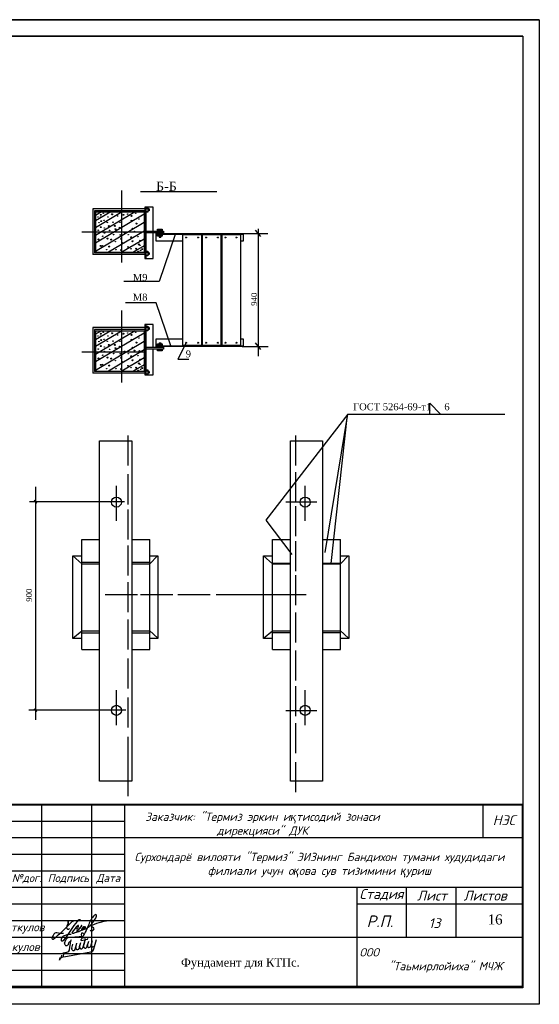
# Model space of a CAD drawing. Extents: x 10527 to 38813, y 13847 to 37526.
# Tile 11 of 256: x 35895 to 36052, y 31971 to 32268. Entities that reach past the tile are written whole.
import ezdxf

# ---------------------------------------------------------------- set-up
doc = ezdxf.new("R2010")
doc.units = 0
doc.header["$LTSCALE"] = 0.5
doc.header["$MEASUREMENT"] = 0
doc.layers.add('(004) Точки рельефа', color=7, linetype='Continuous')
doc.layers.add('GEODS_POINT_GRID#_B', color=7, linetype='Continuous', true_color=0x000000)
doc.styles.add('ISOCPEUR', font='isocpeui.ttf', dxfattribs={"height": 300})
doc.styles.add('OOO-Kazar', font='isocpeur.ttf', dxfattribs={"height": 300})
doc.styles.get("Standard").update_dxf_attribs({"font": 'times.ttf'})

# ---------------------------------------------------------------- blocks, each defined once
blk = doc.blocks.new('CrossCoord_m1')
at = {"layer": 'GEODS_POINT_GRID#_B', "color": 3, "lineweight": 20, "true_color": 0x00ff00, "flags": 128}
for points in [[(-3, 0), (3, 0)], [(0, 3), (0, -3)]]:
    blk.add_lwpolyline(points, dxfattribs=at)
blk = doc.blocks.new('енаеар')
at = {"color": 5, "lineweight": 30, "ltscale": 100}
for points in [[(2775756, -500781), (2775800, -500660, -0.26657), (2775930, -500600), (2776320, -500570)], [(2775905, -500732, 0.104122), (2775865, -500812), (2775861, -500833)], [(2776388, -500654, 0.666286), (2776257, -500677, 0.666286)], [(2775729, -501198), (2776546, -501043, 0.273537), (2776637, -500959)]]:
    blk.add_lwpolyline(points, format="xyb", dxfattribs=at)
for points in [[(2775901, -500990), (2775947, -500710), (2775960, -500670)], [(2776070, -500970), (2776123, -500790)], [(2776079, -500940), (2776122, -500790)], [(2776089, -500910), (2776123, -500790)], [(2776190, -500947), (2776242, -500768)], [(2776201, -500910), (2776242, -500768)], [(2776208, -500888), (2776242, -500768)], [(2776250, -500700), (2776444, -500663), (2776454, -500633)], [(2776250, -500700), (2776258, -500673)], [(2776309, -500925), (2776362, -500745)], [(2776322, -500881), (2776362, -500745)], [(2776328, -500865), (2776388, -500654)], [(2776429, -500902), (2776482, -500722)], [(2776439, -500870), (2776481, -500722)], [(2776549, -500879), (2776601, -500700)], [(2776637, -500959), (2776719, -500679)], [(2775700, -501080), (2775820, -501060)], [(2775969, -500933), (2776003, -500813)], [(2775599, -501298), (2775618, -501214)], [(2775652, -501232), (2775671, -501148)], [(2775707, -501203), (2775727, -501119)]]:
    blk.add_lwpolyline(points, dxfattribs=at)
for centre, radius, start, end in [((2775812, -500800), 59.1, 161.6617, 325.8915), ((2775802, -500957), 104, 279.6859, 0.1623), ((2776020, -500950), 53.9, 161.5651, 349.2094), ((2776140, -500927), 53.9, 161.5651, 349.2094), ((2776259, -500905), 53.9, 161.5651, 349.2094), ((2776379, -500882), 53.9, 161.5651, 349.2094), ((2776499, -500859), 53.9, 161.5651, 349.2094), ((2776617, -500839), 53.9, 161.5651, 349.2094), ((2775765, -501379), 185, 101.288, 153.8492)]:
    blk.add_arc(centre, radius, start, end, dxfattribs=at)
blk = doc.blocks.new('2 Лайло')
at = {"color": 5, "lineweight": 30, "ltscale": 100}
for points in [[(2832060, -890130, 0.1143931), (2827090, -891320, 0.3411049), (2825820, -893870, 0.4432524), (2826770, -894100, 0.1151467), (2829770, -890870, -0.0427712), (2837000, -880930, -0.8952041), (2837670, -881260), (2837486, -881633)], [(2835430, -886930, 0.0997963), (2836784, -884956, 0.6711848), (2836459, -884556, 0.0918061), (2832640, -889070, 0.5697863), (2833090, -889446, 0.0924959), (2835880, -888310), (2838831, -884881, 1.0487229), (2838510, -884610, -0.0635172), (2835665, -887964, 0.749315), (2836129, -888489, 0.0576825), (2838940, -887230, 0.1188076), (2840300, -885630, 0.66771), (2839952, -885334, 0.0569221), (2838703, -886803, 0.8788279), (2839173, -887345, 0.0562181), (2841085, -885857, 0.9952462), (2840780, -885470, 0.1309776), (2839680, -886780, 0.6649566), (2839850, -887071, 0.1506579), (2842440, -885830, 0.1560771), (2847918, -878815, 1.0259242), (2846813, -878036, 0.120771), (2843130, -883850, -0.0475404), (2839410, -891490, -0.7227744), (2838720, -891330, -0.0915221), (2838820, -889340, -0.4991366), (2839300, -889110), (2840230, -889590)], [(2827360, -889570, -0.1061793), (2823120, -889140, 0.19071), (2821940, -889450, 0.1150572), (2820080, -892210, 0.6943743), (2820859, -893070, 0.0456854), (2832940, -881848, -0.871731), (2833250, -882330)], [(2830159, -884642, 0.0903848), (2830460, -882010, 0.6486397), (2830120, -882010, -0.1009124), (2829120, -885790, 0.6788591), (2831160, -886520)], [(2843940, -887400, 0.2683397), (2844540, -887870, 0.3712609), (2846430, -886600, 0.4192745), (2845640, -885670, -0.277164), (2844920, -885430, -0.3142166), (2845269, -884383, -0.0979697), (2857480, -881370)]]:
    blk.add_lwpolyline(points, format="xyb", dxfattribs=at)
blk = doc.blocks.new('ыв')
at = {"color": 7, "linetype": 'Continuous'}
for p, q in [((219455.2, 4533634.97), (219640.2, 4533634.97)), ((219455.2, 4533579.97), (219455.2, 4533634.97)), ((219465.2, 4533609.97), (219465.2, 4533634.97)), ((219475.2, 4533579.97), (219475.2, 4533634.97)), ((219485.2, 4533609.97), (219485.2, 4533634.97)), ((219495.2, 4533579.97), (219495.2, 4533634.97)), ((219510.2, 4533579.97), (219510.2, 4533634.97)), ((219520.2, 4533579.97), (219520.2, 4533634.97)), ((219520.2, 4533624.97), (219640.2, 4533624.97)), ((219455.2, 4533614.97), (219520.2, 4533614.97)), ((219455.2, 4533609.97), (219520.2, 4533609.97)), ((219520.2, 4533609.97), (219640.2, 4533609.97)), ((219590.2, 4533609.97), (219590.2, 4533579.97)), ((219605.2, 4533594.97), (219605.2, 4533609.97)), ((219620.14, 4533594.97), (219620.14, 4533609.97)), ((219590.2, 4533604.97), (219640.2, 4533604.97)), ((219520.2, 4533594.97), (219640.2, 4533594.97))]:
    blk.add_line(p, q, dxfattribs=at)
at = {"color": 7, "ltscale": 2}
blk.add_line((219628.2, 4533634.97), (219628.2, 4533624.97), dxfattribs=at)
at = {"lineweight": 40}
blk.add_lwpolyline([(219455.2, 4533634.97), (219640.2, 4533634.97), (219640.2, 4533579.97), (219455.2, 4533579.97)], close=True, dxfattribs=at)
at = {"color": 7, "linetype": 'Continuous'}
for points in [[(219455.2, 4533629.97), (219520.2, 4533629.97)], [(219455.2, 4533624.97), (219520.2, 4533624.97)], [(219455.2, 4533619.97), (219520.2, 4533619.97)], [(219455.2, 4533604.97), (219520.2, 4533604.97)], [(219455.2, 4533599.97), (219520.2, 4533599.97)], [(219455.2, 4533594.97), (219520.2, 4533594.97)], [(219455.2, 4533589.97), (219520.2, 4533589.97)], [(219455.2, 4533584.97), (219520.2, 4533584.97)]]:
    blk.add_lwpolyline(points, dxfattribs=at)
at = {"color": 5, "lineweight": 30, "xscale": 0.0004820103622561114, "yscale": 0.0004820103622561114, "zscale": 0.0004820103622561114}
blk.add_blockref('2 Лайло', (218138.89, 4534024.81), dxfattribs=at)
at = {"color": 3, "xscale": 0.01, "yscale": 0.01, "zscale": 0.01}
blk.add_blockref('енаеар', (191744.48, 4538600.97), dxfattribs=at)
at = {"layer": 'GEODS_POINT_GRID#_B', "color": 3, "true_color": 0x00ff00, "xscale": 0.5, "yscale": 0.5, "zscale": 0.5}
blk.add_blockref('CrossCoord_m1', (219455.45, 4533590.38), dxfattribs=at)
at = {"attachment_point": 5, "style": 'ISOCPEUR'}
for s, insert, char_height, width in [('Заказчик: "Термиз эркин и{\\fTimes New Roman|b0|i1|c204|p18;қ}тисодий зонаси\\Pдирекцияси" ДУК                                                          ', (219561.71, 4533628.83), 2.5005, 119.8228), ('Сурхондарё вилояти "Термиз" ЭИЗнинг Бандихон тумани худудидаги филиали учун о{\\fArial|b0|i1|c204|p34;қ}ова сув тизимини {\\fArial|b0|i1|c204|p34;қ}уриш', (219578.91, 4533616.68), 2.50048, 119.8228), ('ООО                               "Таьмирлойиха" МЧЖ', (219614.6, 4533587.93), 2.5005, 49.8095)]:
    blk.add_mtext(s, dxfattribs=dict(at, insert=insert, char_height=char_height, width=width))
at = {"color": 0, "linetype": 'Continuous', "lineweight": 5, "style": 'OOO-Kazar'}
for s, insert, char_height, attachment_point in [('{\\fISOCPEUR|b0|i1|c204|p34;НЭС}', (219634.58, 4533628.72), 3, 8), ('{\\fISOCPEUR|b0|i1|c204|p34;Изм.}', (219460.39, 4533613.97), 2.4, 2), ('{\\fISOCPEUR|b0|i1|c204|p34;Кол.уч.}', (219470.51, 4533613.97), 2.4, 2), ('{\\fISOCPEUR|b0|i1|c204|p34;Лист}', (219480.23, 4533613.97), 2.4, 2), ('{\\fISOCPEUR|b0|i1|c204|p34;№дог.}', (219490.59, 4533613.97), 2.4, 2), ('{\\fISOCPEUR|b0|i1|c204|p34;Подпись}', (219503.16, 4533613.97), 2.4, 2), ('{\\fISOCPEUR|b0|i1|c204|p34;Дата}', (219515.21, 4533613.97), 2.4, 2), ('{\\fISOCPEUR|b0|i1|c204|p34;Стадия}', (219597.61, 4533605.97), 3, 8), ('{\\fISOCPEUR|b0|i1|c204|p34;Лист }', (219612.85, 4533605.97), 3, 8), ('{\\fISOCPEUR|b0|i1|c204|p34;Листов }', (219628.89, 4533605.97), 3, 8), ('{\\fISOCPEUR|b0|i1|c204|p34;Р.П.}', (219597.15, 4533597.97), 3.5, 8), ('{\\fISOCPEUR|b0|i1|c204|p34;\\T0.95;Исполн.}', (219466.53, 4533593.88), 3, 2)]:
    blk.add_mtext(s, dxfattribs=dict(at, insert=insert, char_height=char_height, attachment_point=attachment_point))
at = {"color": 0, "ltscale": 0.1, "insert": (219629.62, 4533601.77), "char_height": 3, "attachment_point": 1}
blk.add_mtext_dynamic_manual_height_columns('16', width=9.8042, gutter_width=12.5, heights=[0], dxfattribs=at)
at = {"color": 0, "insert": (219459.55, 4533599.23), "char_height": 3, "attachment_point": 1}
blk.add_mtext('{\\fISOCPEUR|b0|i1|c204|p34;\\C256;ГИП}', dxfattribs=at)
at = {"char_height": 2.5005, "width": 21.8041}
for s, insert, attachment_point in [('{\\fISOCPEUR|b0|i1|c204|p34; Маматкулов}', (219476.01, 4533597.6), 4), ('{\\fISOCPEUR|b0|i1|c204|p34;Туракулов}', (219486.91, 4533591.66), 5)]:
    blk.add_mtext(s, dxfattribs=dict(at, insert=insert, attachment_point=attachment_point))

msp = doc.modelspace()

# ---------------------------------------------------------------- hatches: boundary and pattern name
h = msp.add_hatch(color=256)
h.set_gradient(color1=(0, 0, 5), color2=(0, 0, 0), one_color=1)
h.paths.add_polyline_path([(35945.109, 32202.11, 1), (35944.821, 32202.11, 1)])
h.paths.add_polyline_path([(35948.71, 32202.11, 1), (35948.421, 32202.11, 1)])
h.paths.add_polyline_path([(35951.12, 32202.11, 1), (35950.832, 32202.11, 1)])
h.paths.add_polyline_path([(35954.433, 32202.11, 1), (35954.722, 32202.11, 1)])
h.paths.add_polyline_path([(35956.989, 32202.11, 1), (35956.701, 32202.11, 1)])
h.paths.add_polyline_path([(35959.987, 32202.11, 1), (35960.275, 32202.11, 1)])
h = msp.add_hatch(color=256)
h.set_gradient(color1=(0, 0, 5), color2=(0, 0, 0), one_color=1)
h.paths.add_polyline_path([(35944.821, 32170.343, 1), (35945.109, 32170.343, 1)])
h.paths.add_polyline_path([(35948.71, 32170.343, 1), (35948.421, 32170.343, 1)])
h.paths.add_polyline_path([(35951.12, 32170.343, 1), (35950.832, 32170.343, 1)])
h.paths.add_polyline_path([(35954.722, 32170.343, 1), (35954.433, 32170.343, 1)])
h.paths.add_polyline_path([(35956.989, 32170.343, 1), (35956.701, 32170.343, 1)])
h.paths.add_polyline_path([(35960.275, 32170.343, 1), (35959.987, 32170.343, 1)])

# ---------------------------------------------------------------- linework, layer by layer
at = {"layer": '(004) Точки рельефа', "color": 18, "true_color": 0x000000, "elevation": -629.582}
for points in [[(36051.515, 31970.784), (35631.547, 31970.784), (35631.547, 32267.818), (36051.515, 32267.818)], [(35651.547, 32262.818), (36046.515, 32262.818), (36046.515, 31975.784), (35651.547, 31975.784)]]:
    msp.add_lwpolyline(points, close=True, dxfattribs=at)
for p, q in [((36051.515, 32267.818, -629.582), (35631.547, 32267.818, -629.582)), ((36051.515, 32267.818, -629.582), (35631.547, 32267.818, -629.582)), ((36051.515, 32267.818, -629.582), (36051.515, 31970.784, -629.582)), ((36046.515, 32262.818, -629.582), (35651.547, 32262.818, -629.582)), ((36046.515, 32262.818, -629.582), (36046.515, 31975.784, -629.582)), ((36046.515, 32241.784, -629.582), (36046.515, 31975.784, -629.582)), ((35925.436, 32216.25, -629.582), (35925.436, 32194.582, -629.582)), ((35931.202, 32215.938, -629.582), (35954.234, 32215.938, -629.582)), ((35932.512, 32210.729, -629.582), (35916.82, 32210.729, -629.582)), ((35916.82, 32210.729, -629.582), (35916.82, 32196.956, -629.582)), ((35932.512, 32211.305, -629.582), (35932.512, 32195.728, -629.582)), ((35935.077, 32211.305, -629.582), (35932.512, 32211.305, -629.582)), ((35932.81, 32211.305, -629.582), (35932.81, 32195.728, -629.582)), ((35932.839, 32210.729, -629.582), (35932.81, 32210.729, -629.582)), ((35932.839, 32210.88, -629.582), (35933.418, 32210.88, -629.582)), ((35933.833, 32210.729, -629.582), (35933.418, 32210.729, -629.582)), ((35933.488, 32210.729, -629.582), (35933.488, 32210.168, -629.582)), ((35933.553, 32210.729, -629.582), (35933.553, 32210.168, -629.582)), ((35933.617, 32210.729, -629.582), (35933.617, 32210.168, -629.582)), ((35933.714, 32210.729, -629.582), (35933.714, 32210.168, -629.582)), ((35933.833, 32210.729, -629.582), (35933.833, 32210.168, -629.582)), ((35935.077, 32204.065, -629.582), (35935.077, 32211.305, -629.582)), ((35932.512, 32210.168, -629.582), (35917.381, 32210.168, -629.582)), ((35917.381, 32210.168, -629.582), (35917.381, 32197.517, -629.582)), ((35917.638, 32209.852, -629.582), (35917.638, 32197.693, -629.582)), ((35917.638, 32209.852, -629.582), (35932.28, 32209.852, -629.582)), ((35919.423, 32209.852, -629.582), (35917.638, 32208.791, -629.582)), ((35922.26, 32209.852, -629.582), (35917.638, 32207.104, -629.582)), ((35925.672, 32209.852, -629.582), (35917.638, 32205.075, -629.582)), ((35929.632, 32209.852, -629.582), (35917.638, 32202.72, -629.582)), ((35932.28, 32209.156, -629.582), (35917.638, 32200.449, -629.582)), ((35932.28, 32209.852, -629.582), (35932.28, 32197.693, -629.582)), ((35932.839, 32210.168, -629.582), (35932.81, 32210.168, -629.582)), ((35932.839, 32209.989, -629.582), (35933.418, 32209.989, -629.582)), ((35933.833, 32210.168, -629.582), (35933.418, 32210.168, -629.582)), ((35932.28, 32206.59, -629.582), (35917.638, 32197.883, -629.582)), ((35936.684, 32204.614, -629.582), (35936.684, 32204.141, -629.582)), ((35937.517, 32204.614, -629.582), (35937.517, 32204.141, -629.582)), ((35966.713, 32204.742, -629.582), (35966.713, 32166.345, -629.582)), ((35913.504, 32203.826, -629.582), (35932.28, 32203.826, -629.582)), ((35932.28, 32204.069, -629.582), (35921.558, 32197.693, -629.582)), ((35932.28, 32201.656, -629.582), (35925.615, 32197.693, -629.582)), ((35932.81, 32204.065, -629.582), (35938.172, 32204.065, -629.582)), ((35938.172, 32203.472, -629.582), (35932.81, 32203.472, -629.582)), ((35935.077, 32195.728, -629.582), (35935.077, 32203.472, -629.582)), ((35935.947, 32203.323, -629.582), (35962.233, 32203.323, -629.582)), ((35935.947, 32201.051, -629.582), (35935.947, 32203.323, -629.582)), ((35935.947, 32203.073, -629.582), (35962.233, 32203.073, -629.582)), ((35936.684, 32203.022, -629.582), (35936.684, 32202.549, -629.582)), ((35941.656, 32203.052, -629.582), (35936.827, 32188.814, -629.582)), ((35936.831, 32204.141, -629.582), (35936.831, 32204.065, -629.582)), ((35936.831, 32203.472, -629.582), (35936.831, 32203.323, -629.582)), ((35936.831, 32203.073, -629.582), (35936.831, 32203.022, -629.582)), ((35936.831, 32202.549, -629.582), (35936.831, 32202.211, -629.582)), ((35936.831, 32202.521, -629.582), (35937.313, 32202.521, -629.582)), ((35936.831, 32202.485, -629.582), (35937.313, 32202.485, -629.582)), ((35936.831, 32202.449, -629.582), (35937.313, 32202.449, -629.582)), ((35936.831, 32202.403, -629.582), (35937.313, 32202.403, -629.582)), ((35936.831, 32202.354, -629.582), (35937.313, 32202.354, -629.582)), ((35936.831, 32202.315, -629.582), (35937.313, 32202.315, -629.582)), ((35936.831, 32202.283, -629.582), (35937.313, 32202.283, -629.582)), ((35936.831, 32202.25, -629.582), (35937.313, 32202.25, -629.582)), ((35936.831, 32202.211, -629.582), (35937.313, 32202.211, -629.582)), ((35937.313, 32204.141, -629.582), (35937.313, 32204.065, -629.582)), ((35937.313, 32203.472, -629.582), (35937.313, 32203.323, -629.582)), ((35937.313, 32203.073, -629.582), (35937.313, 32203.022, -629.582)), ((35937.313, 32202.549, -629.582), (35937.313, 32202.211, -629.582)), ((35937.517, 32203.022, -629.582), (35937.517, 32202.549, -629.582)), ((35938.172, 32204.065, -629.582), (35938.172, 32203.472, -629.582)), ((35944.024, 32202.967, -629.582), (35949.594, 32202.967, -629.582)), ((35944.024, 32169.53, -629.582), (35944.024, 32202.967, -629.582)), ((35949.594, 32202.967, -629.582), (35949.594, 32169.53, -629.582)), ((35949.923, 32202.967, -629.582), (35955.493, 32202.967, -629.582)), ((35949.923, 32169.53, -629.582), (35949.923, 32202.967, -629.582)), ((35955.493, 32202.967, -629.582), (35955.493, 32169.53, -629.582)), ((35955.823, 32202.967, -629.582), (35961.392, 32202.967, -629.582)), ((35955.823, 32169.53, -629.582), (35955.823, 32202.967, -629.582)), ((35961.392, 32202.967, -629.582), (35961.392, 32169.53, -629.582)), ((35962.106, 32203.319, -629.582), (35969.635, 32203.319, -629.582)), ((35962.233, 32203.323, -629.582), (35962.233, 32201.051, -629.582)), ((35965.842, 32204.366, -629.582), (35967.417, 32202.414, -629.582)), ((35932.28, 32199.616, -629.582), (35929.045, 32197.693, -629.582)), ((35944.024, 32201.051, -629.582), (35935.947, 32201.051, -629.582)), ((35949.923, 32201.051, -629.582), (35949.594, 32201.051, -629.582)), ((35955.823, 32201.051, -629.582), (35955.493, 32201.051, -629.582)), ((35962.233, 32201.051, -629.582), (35961.392, 32201.051, -629.582)), ((35932.512, 32196.956, -629.582), (35916.82, 32196.956, -629.582)), ((35932.512, 32197.517, -629.582), (35917.381, 32197.517, -629.582)), ((35917.638, 32197.693, -629.582), (35932.28, 32197.693, -629.582)), ((35932.512, 32195.728, -629.582), (35935.077, 32195.728, -629.582)), ((35932.839, 32197.517, -629.582), (35932.81, 32197.517, -629.582)), ((35932.839, 32196.956, -629.582), (35932.81, 32196.956, -629.582)), ((35932.839, 32197.65, -629.582), (35933.418, 32197.65, -629.582)), ((35932.839, 32196.759, -629.582), (35933.418, 32196.759, -629.582)), ((35933.833, 32197.517, -629.582), (35933.418, 32197.517, -629.582)), ((35933.833, 32196.956, -629.582), (35933.418, 32196.956, -629.582)), ((35933.488, 32197.517, -629.582), (35933.488, 32196.956, -629.582)), ((35933.553, 32197.517, -629.582), (35933.553, 32196.956, -629.582)), ((35933.617, 32197.517, -629.582), (35933.617, 32196.956, -629.582)), ((35933.714, 32197.517, -629.582), (35933.714, 32196.956, -629.582)), ((35933.833, 32197.517, -629.582), (35933.833, 32196.956, -629.582)), ((35936.827, 32188.814, -629.582), (35926.169, 32188.814, -629.582)), ((35935.987, 32182.432, -629.582), (35926.683, 32182.432, -629.582)), ((35940.35, 32169.403, -629.582), (35935.987, 32182.432, -629.582)), ((35925.436, 32180.067, -629.582), (35925.436, 32158.4, -629.582)), ((35932.512, 32174.919, -629.582), (35916.82, 32174.919, -629.582)), ((35916.82, 32174.919, -629.582), (35916.82, 32161.146, -629.582)), ((35932.512, 32175.855, -629.582), (35932.512, 32160.642, -629.582)), ((35935.077, 32175.855, -629.582), (35932.512, 32175.855, -629.582)), ((35932.81, 32175.855, -629.582), (35932.81, 32160.642, -629.582)), ((35932.839, 32174.919, -629.582), (35932.81, 32174.919, -629.582)), ((35932.839, 32175.07, -629.582), (35933.418, 32175.07, -629.582)), ((35933.833, 32174.919, -629.582), (35933.418, 32174.919, -629.582)), ((35933.488, 32174.919, -629.582), (35933.488, 32174.358, -629.582)), ((35933.553, 32174.919, -629.582), (35933.553, 32174.358, -629.582)), ((35933.617, 32174.919, -629.582), (35933.617, 32174.358, -629.582)), ((35933.714, 32174.919, -629.582), (35933.714, 32174.358, -629.582)), ((35933.833, 32174.919, -629.582), (35933.833, 32174.358, -629.582)), ((35935.077, 32169.063, -629.582), (35935.077, 32175.855, -629.582)), ((35932.512, 32174.358, -629.582), (35917.381, 32174.358, -629.582)), ((35917.381, 32174.358, -629.582), (35917.381, 32161.707, -629.582)), ((35917.638, 32173.967, -629.582), (35917.638, 32161.808, -629.582)), ((35917.638, 32173.967, -629.582), (35932.28, 32173.967, -629.582)), ((35919.423, 32173.967, -629.582), (35917.638, 32172.906, -629.582)), ((35922.26, 32173.967, -629.582), (35917.638, 32171.219, -629.582)), ((35925.672, 32173.967, -629.582), (35917.638, 32169.19, -629.582)), ((35929.632, 32173.967, -629.582), (35917.638, 32166.834, -629.582)), ((35932.28, 32173.271, -629.582), (35917.638, 32164.564, -629.582)), ((35932.28, 32173.967, -629.582), (35932.28, 32161.808, -629.582)), ((35932.839, 32174.358, -629.582), (35932.81, 32174.358, -629.582)), ((35932.839, 32174.179, -629.582), (35933.418, 32174.179, -629.582)), ((35933.833, 32174.358, -629.582), (35933.418, 32174.358, -629.582)), ((35932.28, 32170.705, -629.582), (35917.638, 32161.998, -629.582)), ((35932.81, 32169.063, -629.582), (35938.172, 32169.063, -629.582)), ((35935.947, 32171.491, -629.582), (35944.024, 32171.491, -629.582)), ((35935.947, 32169.219, -629.582), (35935.947, 32171.491, -629.582)), ((35935.947, 32169.43, -629.582), (35962.233, 32169.43, -629.582)), ((35962.233, 32169.219, -629.582), (35935.947, 32169.219, -629.582)), ((35936.684, 32170.006, -629.582), (35936.684, 32169.532, -629.582)), ((35936.831, 32170.347, -629.582), (35936.831, 32170.006, -629.582)), ((35936.831, 32170.347, -629.582), (35937.313, 32170.347, -629.582)), ((35936.831, 32170.311, -629.582), (35937.313, 32170.311, -629.582)), ((35936.831, 32170.275, -629.582), (35937.313, 32170.275, -629.582)), ((35936.831, 32170.229, -629.582), (35937.313, 32170.229, -629.582)), ((35936.831, 32170.18, -629.582), (35937.313, 32170.18, -629.582)), ((35936.831, 32170.141, -629.582), (35937.313, 32170.141, -629.582)), ((35936.831, 32170.108, -629.582), (35937.313, 32170.108, -629.582)), ((35936.831, 32170.076, -629.582), (35937.313, 32170.076, -629.582)), ((35936.831, 32169.532, -629.582), (35936.831, 32169.43, -629.582)), ((35936.831, 32169.219, -629.582), (35936.831, 32169.063, -629.582)), ((35937.313, 32170.347, -629.582), (35937.313, 32170.006, -629.582)), ((35937.313, 32169.532, -629.582), (35937.313, 32169.43, -629.582)), ((35937.313, 32169.219, -629.582), (35937.313, 32169.063, -629.582)), ((35937.517, 32170.006, -629.582), (35937.517, 32169.532, -629.582)), ((35938.172, 32169.063, -629.582), (35938.172, 32168.47, -629.582)), ((35945.019, 32170.355, -629.582), (35942.429, 32165.432, -629.582)), ((35949.594, 32169.53, -629.582), (35944.024, 32169.53, -629.582)), ((35949.594, 32171.491, -629.582), (35949.923, 32171.491, -629.582)), ((35955.493, 32169.53, -629.582), (35949.923, 32169.53, -629.582)), ((35955.493, 32171.491, -629.582), (35955.823, 32171.491, -629.582)), ((35961.392, 32169.53, -629.582), (35955.823, 32169.53, -629.582)), ((35961.392, 32171.491, -629.582), (35962.233, 32171.491, -629.582)), ((35961.886, 32169.219, -629.582), (35969.703, 32169.219, -629.582)), ((35962.233, 32171.491, -629.582), (35962.233, 32169.219, -629.582)), ((35965.842, 32170.319, -629.582), (35967.417, 32168.367, -629.582)), ((35913.504, 32167.643, -629.582), (35932.28, 32167.643, -629.582)), ((35932.28, 32168.184, -629.582), (35921.558, 32161.808, -629.582)), ((35938.172, 32168.47, -629.582), (35932.81, 32168.47, -629.582)), ((35935.077, 32160.642, -629.582), (35935.077, 32168.47, -629.582)), ((35936.684, 32168.414, -629.582), (35936.684, 32167.941, -629.582)), ((35936.831, 32168.465, -629.582), (35936.831, 32168.414, -629.582)), ((35937.313, 32168.465, -629.582), (35937.313, 32168.414, -629.582)), ((35937.517, 32168.414, -629.582), (35937.517, 32167.941, -629.582)), ((35932.28, 32165.771, -629.582), (35925.615, 32161.808, -629.582)), ((35932.28, 32163.731, -629.582), (35929.045, 32161.808, -629.582)), ((35942.429, 32165.432, -629.582), (35945.82, 32165.432, -629.582)), ((35932.512, 32161.146, -629.582), (35916.82, 32161.146, -629.582)), ((35932.512, 32161.707, -629.582), (35917.381, 32161.707, -629.582)), ((35917.638, 32161.808, -629.582), (35932.28, 32161.808, -629.582)), ((35932.512, 32160.642, -629.582), (35935.077, 32160.642, -629.582)), ((35932.839, 32161.707, -629.582), (35932.81, 32161.707, -629.582)), ((35932.839, 32161.146, -629.582), (35932.81, 32161.146, -629.582)), ((35932.839, 32161.84, -629.582), (35933.418, 32161.84, -629.582)), ((35932.839, 32160.948, -629.582), (35933.418, 32160.948, -629.582)), ((35933.833, 32161.707, -629.582), (35933.418, 32161.707, -629.582)), ((35933.833, 32161.146, -629.582), (35933.418, 32161.146, -629.582)), ((35933.488, 32161.707, -629.582), (35933.488, 32161.146, -629.582)), ((35933.553, 32161.707, -629.582), (35933.553, 32161.146, -629.582)), ((35933.617, 32161.707, -629.582), (35933.617, 32161.146, -629.582)), ((35933.714, 32161.707, -629.582), (35933.714, 32161.146, -629.582)), ((35933.833, 32161.707, -629.582), (35933.833, 32161.146, -629.582)), ((36018.494, 32148.818, -629.582), (36018.494, 32152.111, -629.582)), ((36018.494, 32152.111, -629.582), (36021.709, 32148.818, -629.582)), ((35993.75, 32148.826, -629.582), (35969.046, 32116.87, -629.582)), ((35993.689, 32148.813, -629.582), (35986.825, 32107.035, -629.582)), ((35988.694, 32103.778, -629.582), (35993.657, 32148.739, -629.582)), ((35993.75, 32148.826, -629.582), (36041.083, 32148.826, -629.582)), ((35927.385, 32142.389, -629.582), (35927.385, 32133.316, -629.582)), ((35977.95, 32142.389, -629.582), (35977.95, 32133.316, -629.582)), ((35927.385, 32130.683, -629.582), (35927.385, 32121.61, -629.582)), ((35977.95, 32131.285, -629.582), (35977.95, 32122.212, -629.582)), ((35899.59, 32126.87, -629.582), (35899.59, 32056.602, -629.582)), ((35923.869, 32127.183, -629.582), (35923.869, 32116.596, -629.582)), ((35980.799, 32127.183, -629.582), (35980.799, 32116.596, -629.582)), ((35926.383, 32122.385, -629.582), (35897.691, 32122.385, -629.582)), ((35899.166, 32122.828, -629.582), (35899.929, 32121.991, -629.582)), ((35975.031, 32122.329, -629.582), (35984.393, 32122.329, -629.582)), ((35927.385, 32120.07, -629.582), (35927.385, 32110.997, -629.582)), ((35977.95, 32121.052, -629.582), (35977.95, 32111.979, -629.582)), ((35969.046, 32116.87, -629.582), (35976.879, 32106.46, -629.582)), ((35913.496, 32077.841, -629.582), (35913.496, 32111.051, -629.582)), ((35913.496, 32111.051, -629.582), (35918.884, 32111.051, -629.582)), ((35928.567, 32111.051, -629.582), (35934.041, 32111.051, -629.582)), ((35934.041, 32077.841, -629.582), (35934.041, 32111.051, -629.582)), ((35971.034, 32077.841, -629.582), (35971.034, 32111.051, -629.582)), ((35971.034, 32111.051, -629.582), (35976.422, 32111.051, -629.582)), ((35977.95, 32110.493, -629.582), (35977.95, 32101.42, -629.582)), ((35986.105, 32111.051, -629.582), (35991.579, 32111.051, -629.582)), ((35991.579, 32077.841, -629.582), (35991.579, 32111.051, -629.582)), ((35927.385, 32109.188, -629.582), (35927.385, 32100.116, -629.582)), ((35910.767, 32106.095, -629.582), (35913.496, 32106.095, -629.582)), ((35910.767, 32081.173, -629.582), (35910.767, 32106.095, -629.582)), ((35910.825, 32106.095, -629.582), (35913.496, 32103.643, -629.582)), ((35913.496, 32104.195, -629.582), (35918.884, 32104.195, -629.582)), ((35913.496, 32103.654, -629.582), (35918.884, 32103.654, -629.582)), ((35928.567, 32104.195, -629.582), (35934.041, 32104.195, -629.582)), ((35928.567, 32103.654, -629.582), (35934.041, 32103.654, -629.582)), ((35936.347, 32106.095, -629.582), (35934.032, 32103.654, -629.582)), ((35934.041, 32106.095, -629.582), (35936.495, 32106.095, -629.582)), ((35936.495, 32106.095, -629.582), (35936.495, 32081.173, -629.582)), ((35968.305, 32106.095, -629.582), (35971.034, 32106.095, -629.582)), ((35968.305, 32081.173, -629.582), (35968.305, 32106.095, -629.582)), ((35968.363, 32106.095, -629.582), (35971.034, 32103.643, -629.582)), ((35971.034, 32103.894, -629.582), (35976.422, 32103.894, -629.582)), ((35971.034, 32103.654, -629.582), (35976.422, 32103.654, -629.582)), ((35986.105, 32103.894, -629.582), (35991.579, 32103.894, -629.582)), ((35986.105, 32103.654, -629.582), (35991.579, 32103.654, -629.582)), ((35993.885, 32106.095, -629.582), (35991.57, 32103.654, -629.582)), ((35991.579, 32106.095, -629.582), (35994.033, 32106.095, -629.582)), ((35994.033, 32106.095, -629.582), (35994.033, 32081.173, -629.582)), ((35927.385, 32098.172, -629.582), (35927.385, 32089.099, -629.582)), ((35977.95, 32100.26, -629.582), (35977.95, 32091.187, -629.582)), ((35920.593, 32094.371, -629.582), (35930.317, 32094.371, -629.582)), ((35931.201, 32094.371, -629.582), (35940.925, 32094.371, -629.582)), ((35942.516, 32094.371, -629.582), (35952.24, 32094.371, -629.582)), ((35954.008, 32094.371, -629.582), (35963.732, 32094.371, -629.582)), ((35963.202, 32094.371, -629.582), (35972.926, 32094.371, -629.582)), ((35971.511, 32094.371, -629.582), (35981.236, 32094.371, -629.582)), ((35977.95, 32088.992, -629.582), (35977.95, 32079.919, -629.582)), ((35927.385, 32086.887, -629.582), (35927.385, 32077.815, -629.582)), ((35910.767, 32081.191, -629.582), (35913.496, 32083.434, -629.582)), ((35913.462, 32083.406, -629.582), (35918.884, 32083.406, -629.582)), ((35913.462, 32082.897, -629.582), (35918.884, 32082.897, -629.582)), ((35928.567, 32083.406, -629.582), (35934.041, 32083.406, -629.582)), ((35928.567, 32082.897, -629.582), (35934.041, 32082.897, -629.582)), ((35936.503, 32081.179, -629.582), (35933.785, 32083.624, -629.582)), ((35968.305, 32081.191, -629.582), (35971.034, 32083.434, -629.582)), ((35971, 32083.406, -629.582), (35976.422, 32083.406, -629.582)), ((35971, 32082.966, -629.582), (35976.422, 32082.966, -629.582)), ((35986.105, 32083.406, -629.582), (35991.579, 32083.406, -629.582)), ((35986.105, 32082.966, -629.582), (35991.579, 32082.966, -629.582)), ((35994.041, 32081.179, -629.582), (35991.323, 32083.624, -629.582)), ((35913.496, 32081.173, -629.582), (35910.767, 32081.173, -629.582)), ((35936.495, 32081.173, -629.582), (35934.041, 32081.173, -629.582)), ((35971.034, 32081.173, -629.582), (35968.305, 32081.173, -629.582)), ((35994.033, 32081.173, -629.582), (35991.579, 32081.173, -629.582)), ((35913.496, 32077.841, -629.582), (35918.884, 32077.841, -629.582)), ((35928.567, 32077.841, -629.582), (35934.041, 32077.841, -629.582)), ((35971.034, 32077.841, -629.582), (35976.422, 32077.841, -629.582)), ((35977.95, 32077.502, -629.582), (35977.95, 32068.429, -629.582)), ((35986.105, 32077.841, -629.582), (35991.579, 32077.841, -629.582)), ((35927.385, 32075.13, -629.582), (35927.385, 32066.057, -629.582)), ((35923.869, 32065.597, -629.582), (35923.869, 32055.01, -629.582)), ((35977.95, 32066.783, -629.582), (35977.95, 32057.71, -629.582)), ((35980.799, 32065.597, -629.582), (35980.799, 32055.01, -629.582)), ((35927.385, 32063.314, -629.582), (35927.385, 32054.241, -629.582)), ((35926.745, 32059.471, -629.582), (35897.557, 32059.471, -629.582)), ((35899.166, 32059.939, -629.582), (35899.929, 32059.101, -629.582)), ((35975.031, 32059.433, -629.582), (35984.393, 32059.433, -629.582)), ((35977.95, 32055.609, -629.582), (35977.95, 32046.536, -629.582)), ((35927.385, 32051.498, -629.582), (35927.385, 32042.425, -629.582)), ((35927.385, 32042.69, -629.582), (35927.385, 32033.617, -629.582)), ((35977.95, 32043.822, -629.582), (35977.95, 32034.749, -629.582)), ((36046.515, 31975.784, -629.582), (35651.015, 31975.784, -629.582)), ((36046.515, 31975.784, -629.582), (35651.547, 31975.784, -629.582)), ((36051.515, 31970.784, -629.582), (35631.547, 31970.784, -629.582)), ((36051.515, 31970.784, -629.582), (35631.547, 31970.784, -629.582))]:
    msp.add_line(p, q)
at = {"elevation": -629.582}
for points in [[(35932.839, 32211.201), (35933.418, 32211.201), (35933.418, 32209.776), (35932.839, 32209.776)], [(35936.358, 32204.614), (35937.796, 32204.614), (35937.796, 32204.141), (35936.358, 32204.141)], [(35936.358, 32203.022), (35937.796, 32203.022), (35937.796, 32202.549), (35936.358, 32202.549)], [(35932.839, 32197.99), (35933.418, 32197.99), (35933.418, 32196.564), (35932.839, 32196.564)], [(35932.839, 32175.391), (35933.418, 32175.391), (35933.418, 32173.966), (35932.839, 32173.966)], [(35936.358, 32170.006), (35937.796, 32170.006), (35937.796, 32169.532), (35936.358, 32169.532)], [(35936.358, 32168.414), (35937.796, 32168.414), (35937.796, 32167.941), (35936.358, 32167.941)], [(35932.839, 32162.179), (35933.418, 32162.179), (35933.418, 32160.754), (35932.839, 32160.754)], [(35918.884, 32140.761), (35928.567, 32140.761), (35928.567, 32038.072), (35918.884, 32038.072)], [(35976.422, 32140.761), (35986.105, 32140.761), (35986.105, 32038.072), (35976.422, 32038.072)]]:
    msp.add_lwpolyline(points, close=True, dxfattribs=at)
for centre, radius in [((35918.424, 32208.274, -629.582), 0.0723), ((35919.212, 32208.949, -629.582), 0.145), ((35919.212, 32208.274, -629.582), 0.0723), ((35919.975, 32209.426, -629.582), 0.0723), ((35921.367, 32208.274, -629.582), 0.0723), ((35922.655, 32209.1, -629.582), 0.145), ((35924.28, 32208.598, -629.582), 0.0723), ((35926.061, 32208.949, -629.582), 0.145), ((35927.333, 32209.17, -629.582), 0.0723), ((35928.49, 32208.602, -629.582), 0.145), ((35929.792, 32209.403, -629.582), 0.0723), ((35930.727, 32207.698, -629.582), 0.0723), ((35918.673, 32206.601, -629.582), 0.0723), ((35919.212, 32205.225, -629.582), 0.145), ((35919.384, 32207.042, -629.582), 0.145), ((35920.252, 32207.263, -629.582), 0.0723), ((35920.295, 32204.975, -629.582), 0.0723), ((35921.164, 32206.649, -629.582), 0.0723), ((35921.635, 32205.568, -629.582), 0.145), ((35922.924, 32206.733, -629.582), 0.0723), ((35923.427, 32205.583, -629.582), 0.145), ((35923.632, 32204.608, -629.582), 0.145), ((35924.916, 32205.123, -629.582), 0.0723), ((35925.065, 32206.67, -629.582), 0.0723), ((35928.457, 32207.221, -629.582), 0.0723), ((35928.761, 32204.868, -629.582), 0.0723), ((35929.989, 32206.31, -629.582), 0.145), ((35918.45, 32204.318, -629.582), 0.0723), ((35918.546, 32201.521, -629.582), 0.145), ((35919.828, 32202.495, -629.582), 0.0723), ((35920.362, 32203.518, -629.582), 0.145), ((35921.293, 32201.771, -629.582), 0.145), ((35921.885, 32204.233, -629.582), 0.0723), ((35922.406, 32201.476, -629.582), 0.145), ((35923.085, 32202.999, -629.582), 0.0723), ((35925.088, 32202.904, -629.582), 0.0723), ((35925.36, 32201.721, -629.582), 0.145), ((35926.401, 32203.609, -629.582), 0.145), ((35927.498, 32202.951, -629.582), 0.0723), ((35928.424, 32202.168, -629.582), 0.145), ((35929.363, 32203.867, -629.582), 0.145), ((35930.427, 32202.369, -629.582), 0.0723), ((35930.914, 32203.792, -629.582), 0.0723), ((35944.965, 32202.11, -629.582), 0.144), ((35948.565, 32202.11, -629.582), 0.144), ((35950.976, 32202.11, -629.582), 0.144), ((35954.577, 32202.11, -629.582), 0.144), ((35956.845, 32202.11, -629.582), 0.144), ((35960.131, 32202.11, -629.582), 0.144), ((35919.212, 32199.547, -629.582), 0.145), ((35919.711, 32199.664, -629.582), 0.0723), ((35921.781, 32199.352, -629.582), 0.145), ((35923.644, 32200.843, -629.582), 0.0723), ((35925.699, 32200.549, -629.582), 0.0723), ((35927.403, 32199.287, -629.582), 0.0723), ((35928.342, 32198.7, -629.582), 0.0723), ((35928.849, 32200.984, -629.582), 0.145), ((35929.945, 32198.726, -629.582), 0.145), ((35930.683, 32200.022, -629.582), 0.145), ((35931.103, 32201.195, -629.582), 0.0723), ((35931.103, 32199.727, -629.582), 0.0723), ((35931.734, 32198.591, -629.582), 0.145), ((35921.03, 32198.436, -629.582), 0.0723), ((35923.791, 32198.436, -629.582), 0.0723), ((35925.382, 32198.301, -629.582), 0.145), ((35930.504, 32197.854, -629.582), 0.145), ((35931.22, 32198.201, -629.582), 0.0723), ((35918.424, 32172.389, -629.582), 0.0723), ((35919.212, 32173.064, -629.582), 0.145), ((35919.212, 32172.389, -629.582), 0.0723), ((35919.975, 32173.541, -629.582), 0.0723), ((35921.367, 32172.389, -629.582), 0.0723), ((35922.655, 32173.215, -629.582), 0.145), ((35924.28, 32172.713, -629.582), 0.0723), ((35926.061, 32173.064, -629.582), 0.145), ((35927.333, 32173.285, -629.582), 0.0723), ((35928.49, 32172.716, -629.582), 0.145), ((35929.792, 32173.518, -629.582), 0.0723), ((35930.727, 32171.813, -629.582), 0.0723), ((35918.673, 32170.715, -629.582), 0.0723), ((35919.212, 32169.34, -629.582), 0.145), ((35919.384, 32171.156, -629.582), 0.145), ((35920.252, 32171.378, -629.582), 0.0723), ((35920.295, 32169.089, -629.582), 0.0723), ((35921.164, 32170.763, -629.582), 0.0723), ((35921.635, 32169.683, -629.582), 0.145), ((35922.924, 32170.848, -629.582), 0.0723), ((35923.427, 32169.698, -629.582), 0.145), ((35923.632, 32168.722, -629.582), 0.145), ((35924.916, 32169.238, -629.582), 0.0723), ((35925.065, 32170.785, -629.582), 0.0723), ((35928.457, 32171.335, -629.582), 0.0723), ((35928.761, 32168.983, -629.582), 0.0723), ((35929.989, 32170.424, -629.582), 0.145), ((35944.965, 32170.343, -629.582), 0.144), ((35948.565, 32170.343, -629.582), 0.144), ((35950.976, 32170.343, -629.582), 0.144), ((35954.577, 32170.343, -629.582), 0.144), ((35956.845, 32170.343, -629.582), 0.144), ((35960.131, 32170.343, -629.582), 0.144), ((35918.45, 32168.432, -629.582), 0.0723), ((35919.828, 32166.61, -629.582), 0.0723), ((35920.362, 32167.633, -629.582), 0.145), ((35921.293, 32165.886, -629.582), 0.145), ((35921.885, 32168.348, -629.582), 0.0723), ((35923.085, 32167.114, -629.582), 0.0723), ((35925.088, 32167.018, -629.582), 0.0723), ((35925.36, 32165.836, -629.582), 0.145), ((35926.401, 32167.724, -629.582), 0.145), ((35927.498, 32167.065, -629.582), 0.0723), ((35928.424, 32166.283, -629.582), 0.145), ((35929.363, 32167.982, -629.582), 0.145), ((35930.427, 32166.484, -629.582), 0.0723), ((35930.914, 32167.907, -629.582), 0.0723), ((35918.546, 32165.636, -629.582), 0.145), ((35919.212, 32163.662, -629.582), 0.145), ((35919.711, 32163.779, -629.582), 0.0723), ((35921.781, 32163.466, -629.582), 0.145), ((35922.406, 32165.591, -629.582), 0.145), ((35923.644, 32164.957, -629.582), 0.0723), ((35925.699, 32164.664, -629.582), 0.0723), ((35927.403, 32163.402, -629.582), 0.0723), ((35928.849, 32165.098, -629.582), 0.145), ((35929.945, 32162.84, -629.582), 0.145), ((35930.683, 32164.137, -629.582), 0.145), ((35931.103, 32165.31, -629.582), 0.0723), ((35931.103, 32163.842, -629.582), 0.0723), ((35921.03, 32162.55, -629.582), 0.0723), ((35923.791, 32162.55, -629.582), 0.0723), ((35925.382, 32162.416, -629.582), 0.145), ((35928.342, 32162.815, -629.582), 0.0723), ((35930.504, 32161.968, -629.582), 0.145), ((35931.22, 32162.316, -629.582), 0.0723), ((35931.734, 32162.706, -629.582), 0.145), ((35923.944, 32122.295, -629.582), 1.518), ((35980.874, 32122.295, -629.582), 1.518), ((35923.944, 32059.468, -629.582), 1.518), ((35980.874, 32059.468, -629.582), 1.518)]:
    msp.add_circle(centre, radius)

# ---------------------------------------------------------------- block references
at = {"color": 18, "true_color": 0x000000}
msp.add_blockref('ыв', (-183593.705, -4501603.888, -629.582), dxfattribs=at)

# ---------------------------------------------------------------- texts
at = {"char_height": 1.75, "attachment_point": 1}
for s, insert, width in [('{\\fGeorgia|b0|i0|c204|p18;\\C0;     \\H1.6x;Б-Б}', (35932.596, 32218.973, -629.582), 15.19187), ('{\\fGeorgia|b0|i0|c204|p18;\\C0;     \\H1.2x;М9}', (35925.605, 32191.133, -629.582), 9.39369), ('{\\fGeorgia|b0|i0|c204|p18;\\C0;     \\H1.2x;М8}', (35925.605, 32185.176, -629.582), 9.39369), ('{\\fGeorgia|b0|i0|c204|p18;\\C0;     \\H1.2x;9}', (35941.561, 32168.048, -629.582), 9.39369), ('{\\fGeorgia|b0|i0|c204|p18;\\C0;     \\H1.2x;ГОСТ 5264-69-т1     6}', (35992.03, 32152.096, -629.582), 48.68965)]:
    msp.add_mtext(s, dxfattribs=dict(at, insert=insert, width=width))
at = {"char_height": 1.75, "width": 9.39369, "attachment_point": 1, "rotation": 90}
for s, insert in [('{\\fGeorgia|b0|i0|c204|p18;\\C0;     940}', (35964.608, 32178.201, -629.582)), ('{\\fGeorgia|b0|i0|c204|p18;\\C0;     900}', (35896.728, 32088.915, -629.582))]:
    msp.add_mtext(s, dxfattribs=dict(at, insert=insert))
at = {"color": 0, "lineweight": 15, "ltscale": 0.1, "insert": (36019.932, 31995.273), "char_height": 2.9412, "width": 26.96073, "attachment_point": 5, "style": 'ISOCPEUR'}
msp.add_mtext('13', dxfattribs=at)
at = {"color": 0, "ltscale": 0.1, "insert": (35942.487, 31984.672, -629.582), "char_height": 2.5, "width": 85.88767, "attachment_point": 1}
msp.add_mtext('{\\fGeorgia|b0|i0|c204|p18;\\C0; Фундамент для КТПс.}', dxfattribs=at)

doc.saveas('drawing.dxf')
